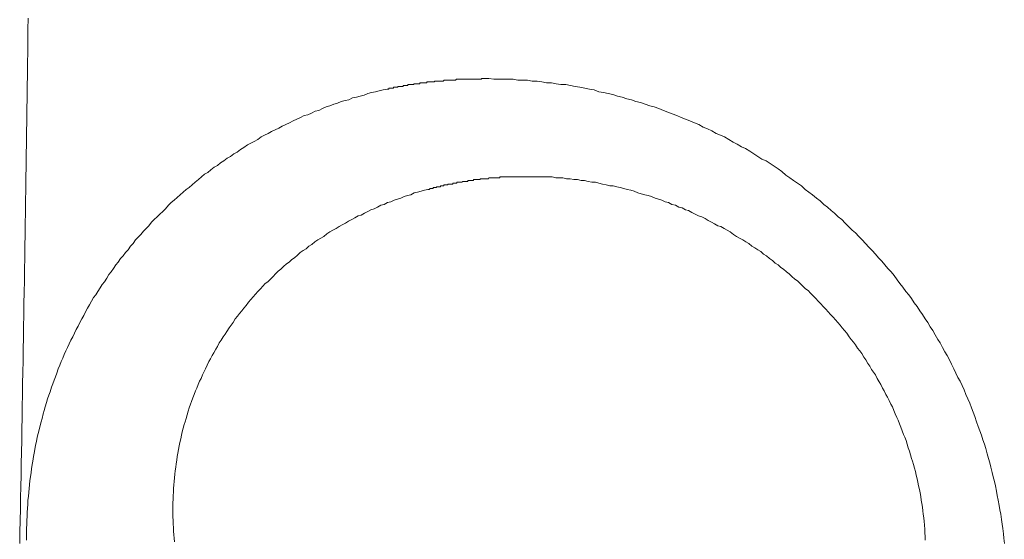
# Model space of a CAD drawing. Header units: millimetres. Extents: x -2274 to 12297, y -16157 to 26321.
# Tile 136 of 256: x -62.776 to -61.668, y -3935.009 to -3934.424. Entities that reach past the tile are written whole.
import ezdxf

# ---------------------------------------------------------------- set-up
doc = ezdxf.new("R2010")
doc.units = ezdxf.units.MM

msp = doc.modelspace()

# ---------------------------------------------------------------- linework, layer by layer
at = {"color": 253, "lineweight": 13}
for points in [[(-62.7669, -3934.422, 0), (-62.7671, -3934.435, 0), (-62.7673, -3934.448, 0), (-62.7674, -3934.46, 0), (-62.7676, -3934.473, 0), (-62.7678, -3934.486, 0), (-62.7679, -3934.499, 0), (-62.7681, -3934.512, 0), (-62.7683, -3934.525, 0), (-62.7685, -3934.538, 0), (-62.7686, -3934.551, 0), (-62.7688, -3934.563, 0), (-62.769, -3934.576, 0), (-62.7692, -3934.589, 0), (-62.7694, -3934.602, 0), (-62.7696, -3934.615, 0), (-62.7698, -3934.628, 0), (-62.77, -3934.641, 0), (-62.7702, -3934.654, 0), (-62.7703, -3934.666, 0), (-62.7705, -3934.679, 0), (-62.7708, -3934.692, 0), (-62.771, -3934.705, 0), (-62.7712, -3934.718, 0), (-62.7714, -3934.731, 0), (-62.7716, -3934.744, 0), (-62.7718, -3934.757, 0), (-62.772, -3934.769, 0), (-62.7722, -3934.782, 0), (-62.7724, -3934.795, 0), (-62.7726, -3934.808, 0), (-62.7729, -3934.821, 0), (-62.7731, -3934.834, 0), (-62.7733, -3934.847, 0), (-62.7735, -3934.859, 0), (-62.7738, -3934.872, 0), (-62.774, -3934.885, 0), (-62.7742, -3934.898, 0), (-62.7744, -3934.911, 0), (-62.7747, -3934.924, 0), (-62.7749, -3934.937, 0), (-62.7752, -3934.95, 0), (-62.7754, -3934.962, 0), (-62.7756, -3934.975, 0), (-62.7759, -3934.988, 0), (-62.7761, -3935.001, 0), (-62.7764, -3935.014, 0)], [(-62.2535, -3934.49, 0), (-62.2544, -3934.49, 0), (-62.2553, -3934.49, 0), (-62.2562, -3934.49, 0), (-62.257, -3934.491, 0), (-62.2579, -3934.491, 0), (-62.2588, -3934.491, 0), (-62.2596, -3934.491, 0), (-62.2605, -3934.491, 0), (-62.2614, -3934.491, 0), (-62.2622, -3934.491, 0), (-62.2631, -3934.491, 0), (-62.264, -3934.491, 0), (-62.2649, -3934.491, 0), (-62.2657, -3934.491, 0), (-62.2666, -3934.491, 0), (-62.2675, -3934.491, 0), (-62.2683, -3934.491, 0), (-62.2692, -3934.491, 0), (-62.2701, -3934.491, 0), (-62.2709, -3934.491, 0), (-62.2718, -3934.491, 0), (-62.2727, -3934.491, 0), (-62.2736, -3934.491, 0), (-62.2744, -3934.491, 0), (-62.2753, -3934.491, 0), (-62.2762, -3934.491, 0), (-62.277, -3934.491, 0), (-62.2779, -3934.491, 0), (-62.2788, -3934.491, 0), (-62.2796, -3934.491, 0), (-62.2805, -3934.491, 0), (-62.2814, -3934.491, 0), (-62.2822, -3934.491, 0), (-62.2831, -3934.491, 0), (-62.284, -3934.491, 0), (-62.2848, -3934.491, 0), (-62.2857, -3934.492, 0), (-62.2866, -3934.492, 0), (-62.2874, -3934.492, 0), (-62.2883, -3934.492, 0), (-62.2892, -3934.492, 0), (-62.29, -3934.492, 0), (-62.2909, -3934.492, 0), (-62.2918, -3934.492, 0), (-62.2926, -3934.492, 0), (-62.2935, -3934.492, 0), (-62.2944, -3934.492, 0), (-62.2952, -3934.492, 0), (-62.2961, -3934.492, 0), (-62.297, -3934.492, 0), (-62.2978, -3934.492, 0), (-62.2987, -3934.492, 0), (-62.2996, -3934.493, 0), (-62.3004, -3934.493, 0), (-62.3013, -3934.493, 0), (-62.3022, -3934.493, 0), (-62.303, -3934.493, 0), (-62.3039, -3934.493, 0), (-62.3047, -3934.493, 0), (-62.3056, -3934.493, 0), (-62.3065, -3934.493, 0), (-62.3073, -3934.493, 0), (-62.3082, -3934.493, 0), (-62.3091, -3934.493, 0), (-62.3099, -3934.494, 0), (-62.3108, -3934.494, 0), (-62.3117, -3934.494, 0), (-62.3125, -3934.494, 0), (-62.3134, -3934.494, 0), (-62.3142, -3934.494, 0), (-62.3151, -3934.494, 0), (-62.316, -3934.494, 0), (-62.3168, -3934.494, 0), (-62.3177, -3934.494, 0), (-62.3185, -3934.495, 0), (-62.3194, -3934.495, 0), (-62.3203, -3934.495, 0), (-62.3211, -3934.495, 0), (-62.322, -3934.495, 0), (-62.3228, -3934.495, 0), (-62.3237, -3934.495, 0), (-62.3245, -3934.495, 0), (-62.3254, -3934.495, 0), (-62.3263, -3934.496, 0), (-62.3271, -3934.496, 0), (-62.328, -3934.496, 0), (-62.3288, -3934.496, 0), (-62.3297, -3934.496, 0), (-62.3305, -3934.496, 0), (-62.3314, -3934.496, 0), (-62.3323, -3934.496, 0), (-62.3331, -3934.497, 0), (-62.334, -3934.497, 0), (-62.3348, -3934.497, 0), (-62.3357, -3934.497, 0), (-62.3365, -3934.497, 0), (-62.3374, -3934.497, 0), (-62.3382, -3934.497, 0), (-62.3391, -3934.497, 0), (-62.34, -3934.498, 0), (-62.3408, -3934.498, 0), (-62.3417, -3934.498, 0), (-62.3425, -3934.498, 0), (-62.3434, -3934.498, 0), (-62.3442, -3934.498, 0), (-62.3451, -3934.499, 0), (-62.3459, -3934.499, 0), (-62.3468, -3934.499, 0), (-62.3476, -3934.499, 0), (-62.3485, -3934.499, 0), (-62.3493, -3934.499, 0), (-62.3502, -3934.499, 0), (-62.351, -3934.5, 0), (-62.3519, -3934.5, 0), (-62.3527, -3934.5, 0), (-62.3536, -3934.5, 0), (-62.3544, -3934.5, 0), (-62.3553, -3934.5, 0), (-62.3561, -3934.501, 0), (-62.3569, -3934.501, 0), (-62.3578, -3934.501, 0), (-62.3586, -3934.501, 0), (-62.3595, -3934.501, 0), (-62.3603, -3934.501, 0), (-62.3612, -3934.502, 0), (-62.362, -3934.502, 0), (-62.3629, -3934.502, 0)], [(-61.6679, -3935.014, 0), (-61.6684, -3935.008, 0), (-61.669, -3935.003, 0), (-61.6697, -3934.997, 0), (-61.6704, -3934.992, 0), (-61.6712, -3934.987, 0), (-61.672, -3934.981, 0), (-61.6728, -3934.976, 0), (-61.6738, -3934.971, 0), (-61.6747, -3934.965, 0), (-61.6758, -3934.96, 0), (-61.6768, -3934.955, 0), (-61.678, -3934.949, 0), (-61.6791, -3934.944, 0), (-61.6804, -3934.939, 0), (-61.6817, -3934.934, 0), (-61.683, -3934.928, 0), (-61.6844, -3934.923, 0), (-61.6858, -3934.918, 0), (-61.6873, -3934.913, 0), (-61.6888, -3934.907, 0), (-61.6904, -3934.902, 0), (-61.6921, -3934.897, 0), (-61.6937, -3934.892, 0), (-61.6955, -3934.887, 0), (-61.6973, -3934.882, 0), (-61.6991, -3934.877, 0), (-61.701, -3934.871, 0), (-61.7029, -3934.866, 0), (-61.7049, -3934.861, 0), (-61.7069, -3934.856, 0), (-61.709, -3934.851, 0), (-61.7111, -3934.846, 0), (-61.7133, -3934.841, 0), (-61.7155, -3934.836, 0), (-61.7178, -3934.831, 0), (-61.7201, -3934.827, 0), (-61.7224, -3934.822, 0), (-61.7248, -3934.817, 0), (-61.7273, -3934.812, 0), (-61.7298, -3934.807, 0), (-61.7323, -3934.802, 0), (-61.7349, -3934.798, 0), (-61.7375, -3934.793, 0), (-61.7402, -3934.788, 0), (-61.7429, -3934.784, 0), (-61.7457, -3934.779, 0), (-61.7485, -3934.774, 0), (-61.7513, -3934.77, 0), (-61.7542, -3934.765, 0), (-61.7572, -3934.761, 0), (-61.7601, -3934.756, 0), (-61.7631, -3934.752, 0), (-61.7662, -3934.747, 0), (-61.7693, -3934.743, 0), (-61.7724, -3934.738, 0), (-61.7756, -3934.734, 0), (-61.7788, -3934.73, 0), (-61.7821, -3934.725, 0), (-61.7854, -3934.721, 0), (-61.7887, -3934.717, 0), (-61.7921, -3934.712, 0), (-61.7955, -3934.708, 0), (-61.799, -3934.704, 0), (-61.8025, -3934.7, 0), (-61.806, -3934.696, 0), (-61.8095, -3934.692, 0), (-61.8131, -3934.688, 0), (-61.8168, -3934.684, 0), (-61.8204, -3934.68, 0), (-61.8241, -3934.676, 0), (-61.8279, -3934.672, 0), (-61.8317, -3934.668, 0), (-61.8355, -3934.664, 0), (-61.8393, -3934.661, 0), (-61.8432, -3934.657, 0), (-61.8471, -3934.653, 0), (-61.851, -3934.649, 0), (-61.855, -3934.646, 0), (-61.859, -3934.642, 0), (-61.863, -3934.639, 0), (-61.8671, -3934.635, 0), (-61.8712, -3934.632, 0), (-61.8753, -3934.628, 0), (-61.8795, -3934.625, 0), (-61.8837, -3934.621, 0), (-61.8879, -3934.618, 0), (-61.8922, -3934.615, 0), (-61.8964, -3934.611, 0), (-61.9008, -3934.608, 0), (-61.9051, -3934.605, 0), (-61.9095, -3934.602, 0), (-61.9138, -3934.599, 0), (-61.9183, -3934.595, 0), (-61.9227, -3934.592, 0), (-61.9272, -3934.589, 0), (-61.9317, -3934.586, 0), (-61.9362, -3934.583, 0), (-61.9408, -3934.581, 0), (-61.9453, -3934.578, 0), (-61.9499, -3934.575, 0), (-61.9546, -3934.572, 0), (-61.9592, -3934.569, 0), (-61.9639, -3934.567, 0), (-61.9686, -3934.564, 0), (-61.9733, -3934.562, 0), (-61.9781, -3934.559, 0), (-61.9828, -3934.556, 0), (-61.9876, -3934.554, 0), (-61.9924, -3934.552, 0), (-61.9973, -3934.549, 0), (-62.0021, -3934.547, 0), (-62.007, -3934.545, 0), (-62.0119, -3934.542, 0), (-62.0168, -3934.54, 0), (-62.0218, -3934.538, 0), (-62.0267, -3934.536, 0), (-62.0317, -3934.534, 0), (-62.0367, -3934.532, 0), (-62.0417, -3934.53, 0), (-62.0468, -3934.528, 0), (-62.0518, -3934.526, 0), (-62.0569, -3934.524, 0), (-62.062, -3934.522, 0), (-62.0671, -3934.521, 0), (-62.0722, -3934.519, 0), (-62.0774, -3934.517, 0), (-62.0826, -3934.516, 0), (-62.0877, -3934.514, 0), (-62.0929, -3934.513, 0), (-62.0981, -3934.511, 0), (-62.1034, -3934.51, 0), (-62.1086, -3934.508, 0), (-62.1139, -3934.507, 0), (-62.1191, -3934.506, 0), (-62.1244, -3934.505, 0), (-62.1297, -3934.503, 0), (-62.135, -3934.502, 0), (-62.1403, -3934.501, 0), (-62.1457, -3934.5, 0), (-62.151, -3934.499, 0), (-62.1563, -3934.498, 0), (-62.1617, -3934.497, 0), (-62.1671, -3934.497, 0), (-62.1724, -3934.496, 0), (-62.1778, -3934.495, 0), (-62.1832, -3934.495, 0), (-62.1886, -3934.494, 0), (-62.194, -3934.493, 0), (-62.1994, -3934.493, 0), (-62.2048, -3934.492, 0), (-62.2102, -3934.492, 0), (-62.2156, -3934.492, 0), (-62.221, -3934.491, 0), (-62.2265, -3934.491, 0), (-62.2319, -3934.491, 0), (-62.2373, -3934.491, 0), (-62.2427, -3934.491, 0), (-62.2481, -3934.49, 0), (-62.2535, -3934.49, 0)], [(-62.7687, -3935.01, 0), (-62.7687, -3935.006, 0), (-62.7687, -3935.001, 0), (-62.7686, -3934.997, 0), (-62.7685, -3934.992, 0), (-62.7684, -3934.988, 0), (-62.7682, -3934.983, 0), (-62.768, -3934.979, 0), (-62.7677, -3934.974, 0), (-62.7674, -3934.97, 0), (-62.7671, -3934.965, 0), (-62.7667, -3934.961, 0), (-62.7663, -3934.956, 0), (-62.7659, -3934.952, 0), (-62.7654, -3934.948, 0), (-62.7649, -3934.943, 0), (-62.7643, -3934.939, 0), (-62.7637, -3934.934, 0), (-62.7631, -3934.93, 0), (-62.7624, -3934.925, 0), (-62.7617, -3934.921, 0), (-62.761, -3934.916, 0), (-62.7602, -3934.912, 0), (-62.7593, -3934.908, 0), (-62.7585, -3934.903, 0), (-62.7576, -3934.899, 0), (-62.7566, -3934.894, 0), (-62.7556, -3934.89, 0), (-62.7546, -3934.886, 0), (-62.7535, -3934.881, 0), (-62.7524, -3934.877, 0), (-62.7513, -3934.873, 0), (-62.7501, -3934.868, 0), (-62.7489, -3934.864, 0), (-62.7476, -3934.86, 0), (-62.7464, -3934.855, 0), (-62.745, -3934.851, 0), (-62.7437, -3934.847, 0), (-62.7422, -3934.843, 0), (-62.7408, -3934.838, 0), (-62.7393, -3934.834, 0), (-62.7378, -3934.83, 0), (-62.7363, -3934.826, 0), (-62.7347, -3934.822, 0), (-62.733, -3934.817, 0), (-62.7314, -3934.813, 0), (-62.7297, -3934.809, 0), (-62.728, -3934.805, 0), (-62.7262, -3934.801, 0), (-62.7244, -3934.797, 0), (-62.7225, -3934.793, 0), (-62.7207, -3934.789, 0), (-62.7188, -3934.785, 0), (-62.7168, -3934.781, 0), (-62.7148, -3934.777, 0), (-62.7128, -3934.773, 0), (-62.7108, -3934.769, 0), (-62.7087, -3934.765, 0), (-62.7066, -3934.761, 0), (-62.7044, -3934.757, 0), (-62.7022, -3934.753, 0), (-62.7, -3934.749, 0), (-62.6978, -3934.745, 0), (-62.6955, -3934.741, 0), (-62.6932, -3934.737, 0), (-62.6908, -3934.734, 0), (-62.6884, -3934.73, 0), (-62.686, -3934.726, 0), (-62.6835, -3934.722, 0), (-62.6811, -3934.719, 0), (-62.6785, -3934.715, 0), (-62.676, -3934.711, 0), (-62.6734, -3934.708, 0), (-62.6708, -3934.704, 0), (-62.6682, -3934.7, 0), (-62.6655, -3934.697, 0), (-62.6628, -3934.693, 0), (-62.66, -3934.69, 0), (-62.6573, -3934.686, 0), (-62.6545, -3934.683, 0), (-62.6517, -3934.679, 0), (-62.6488, -3934.676, 0), (-62.6459, -3934.672, 0), (-62.643, -3934.669, 0), (-62.64, -3934.666, 0), (-62.6371, -3934.662, 0), (-62.6341, -3934.659, 0), (-62.631, -3934.656, 0), (-62.628, -3934.652, 0), (-62.6249, -3934.649, 0), (-62.6218, -3934.646, 0), (-62.6186, -3934.643, 0), (-62.6154, -3934.64, 0), (-62.6122, -3934.637, 0), (-62.609, -3934.633, 0), (-62.6058, -3934.63, 0), (-62.6025, -3934.627, 0), (-62.5992, -3934.624, 0), (-62.5958, -3934.621, 0), (-62.5925, -3934.618, 0), (-62.5891, -3934.615, 0), (-62.5857, -3934.613, 0), (-62.5822, -3934.61, 0), (-62.5788, -3934.607, 0), (-62.5753, -3934.604, 0), (-62.5718, -3934.601, 0), (-62.5682, -3934.598, 0), (-62.5647, -3934.596, 0), (-62.5611, -3934.593, 0), (-62.5575, -3934.59, 0), (-62.5538, -3934.588, 0), (-62.5502, -3934.585, 0), (-62.5465, -3934.583, 0), (-62.5428, -3934.58, 0), (-62.5391, -3934.578, 0), (-62.5353, -3934.575, 0), (-62.5316, -3934.573, 0), (-62.5278, -3934.57, 0), (-62.524, -3934.568, 0), (-62.5201, -3934.565, 0), (-62.5163, -3934.563, 0), (-62.5124, -3934.561, 0), (-62.5085, -3934.559, 0), (-62.5046, -3934.556, 0), (-62.5007, -3934.554, 0), (-62.4967, -3934.552, 0), (-62.4928, -3934.55, 0), (-62.4888, -3934.548, 0), (-62.4848, -3934.546, 0), (-62.4808, -3934.544, 0), (-62.4767, -3934.542, 0), (-62.4727, -3934.54, 0), (-62.4686, -3934.538, 0), (-62.4645, -3934.536, 0), (-62.4604, -3934.534, 0), (-62.4563, -3934.532, 0), (-62.4522, -3934.531, 0), (-62.4481, -3934.529, 0), (-62.4439, -3934.527, 0), (-62.4397, -3934.526, 0), (-62.4356, -3934.524, 0), (-62.4314, -3934.522, 0), (-62.4272, -3934.521, 0), (-62.4229, -3934.519, 0), (-62.4187, -3934.518, 0), (-62.4145, -3934.516, 0), (-62.4102, -3934.515, 0), (-62.406, -3934.514, 0), (-62.4017, -3934.512, 0), (-62.3974, -3934.511, 0), (-62.3931, -3934.51, 0), (-62.3888, -3934.509, 0), (-62.3845, -3934.507, 0), (-62.3802, -3934.506, 0), (-62.3759, -3934.505, 0), (-62.3716, -3934.504, 0), (-62.3672, -3934.503, 0), (-62.3629, -3934.502, 0)], [(-62.2181, -3934.601, 0), (-62.2189, -3934.601, 0), (-62.2197, -3934.601, 0), (-62.2204, -3934.601, 0), (-62.2212, -3934.601, 0), (-62.222, -3934.601, 0), (-62.2228, -3934.601, 0), (-62.2236, -3934.601, 0), (-62.2244, -3934.601, 0), (-62.2252, -3934.601, 0), (-62.226, -3934.601, 0), (-62.2268, -3934.601, 0), (-62.2276, -3934.601, 0), (-62.2284, -3934.601, 0), (-62.2291, -3934.601, 0), (-62.2299, -3934.601, 0), (-62.2307, -3934.601, 0), (-62.2315, -3934.601, 0), (-62.2323, -3934.601, 0), (-62.2331, -3934.601, 0), (-62.2339, -3934.601, 0), (-62.2347, -3934.601, 0), (-62.2355, -3934.601, 0), (-62.2362, -3934.602, 0), (-62.237, -3934.602, 0), (-62.2378, -3934.602, 0), (-62.2386, -3934.602, 0), (-62.2394, -3934.602, 0), (-62.2402, -3934.602, 0), (-62.241, -3934.602, 0), (-62.2418, -3934.602, 0), (-62.2426, -3934.602, 0), (-62.2433, -3934.602, 0), (-62.2441, -3934.602, 0), (-62.2449, -3934.602, 0), (-62.2457, -3934.602, 0), (-62.2465, -3934.602, 0), (-62.2473, -3934.602, 0), (-62.2481, -3934.602, 0), (-62.2488, -3934.603, 0), (-62.2496, -3934.603, 0), (-62.2504, -3934.603, 0), (-62.2512, -3934.603, 0), (-62.252, -3934.603, 0), (-62.2528, -3934.603, 0), (-62.2536, -3934.603, 0), (-62.2543, -3934.603, 0), (-62.2551, -3934.603, 0), (-62.2559, -3934.603, 0), (-62.2567, -3934.603, 0), (-62.2575, -3934.603, 0), (-62.2583, -3934.604, 0), (-62.259, -3934.604, 0), (-62.2598, -3934.604, 0), (-62.2606, -3934.604, 0), (-62.2614, -3934.604, 0), (-62.2622, -3934.604, 0), (-62.263, -3934.604, 0), (-62.2637, -3934.604, 0), (-62.2645, -3934.604, 0), (-62.2653, -3934.604, 0), (-62.2661, -3934.605, 0), (-62.2669, -3934.605, 0), (-62.2676, -3934.605, 0), (-62.2684, -3934.605, 0), (-62.2692, -3934.605, 0), (-62.27, -3934.605, 0), (-62.2708, -3934.605, 0), (-62.2715, -3934.605, 0), (-62.2723, -3934.606, 0), (-62.2731, -3934.606, 0), (-62.2739, -3934.606, 0), (-62.2746, -3934.606, 0), (-62.2754, -3934.606, 0), (-62.2762, -3934.606, 0), (-62.277, -3934.606, 0), (-62.2777, -3934.606, 0), (-62.2785, -3934.607, 0), (-62.2793, -3934.607, 0), (-62.2801, -3934.607, 0), (-62.2808, -3934.607, 0), (-62.2816, -3934.607, 0), (-62.2824, -3934.607, 0), (-62.2832, -3934.607, 0), (-62.2839, -3934.607, 0), (-62.2847, -3934.608, 0), (-62.2855, -3934.608, 0), (-62.2863, -3934.608, 0), (-62.287, -3934.608, 0), (-62.2878, -3934.608, 0), (-62.2886, -3934.608, 0), (-62.2893, -3934.609, 0), (-62.2901, -3934.609, 0), (-62.2909, -3934.609, 0), (-62.2917, -3934.609, 0), (-62.2924, -3934.609, 0), (-62.2932, -3934.609, 0), (-62.294, -3934.609, 0), (-62.2947, -3934.61, 0), (-62.2955, -3934.61, 0), (-62.2963, -3934.61, 0), (-62.297, -3934.61, 0), (-62.2978, -3934.61, 0), (-62.2986, -3934.61, 0), (-62.2993, -3934.611, 0), (-62.3001, -3934.611, 0), (-62.3009, -3934.611, 0), (-62.3016, -3934.611, 0), (-62.3024, -3934.611, 0), (-62.3031, -3934.612, 0), (-62.3039, -3934.612, 0), (-62.3047, -3934.612, 0), (-62.3054, -3934.612, 0), (-62.3062, -3934.612, 0), (-62.307, -3934.612, 0), (-62.3077, -3934.613, 0), (-62.3085, -3934.613, 0), (-62.3092, -3934.613, 0), (-62.31, -3934.613, 0), (-62.3107, -3934.613, 0), (-62.3115, -3934.614, 0), (-62.3123, -3934.614, 0), (-62.313, -3934.614, 0), (-62.3138, -3934.614, 0), (-62.3145, -3934.614, 0), (-62.3153, -3934.615, 0), (-62.316, -3934.615, 0), (-62.3168, -3934.615, 0)], [(-61.7569, -3935.01, 0), (-61.7571, -3935.006, 0), (-61.7573, -3935.002, 0), (-61.7576, -3934.998, 0), (-61.7579, -3934.993, 0), (-61.7583, -3934.989, 0), (-61.7587, -3934.985, 0), (-61.7592, -3934.981, 0), (-61.7597, -3934.977, 0), (-61.7602, -3934.973, 0), (-61.7608, -3934.969, 0), (-61.7614, -3934.965, 0), (-61.7621, -3934.961, 0), (-61.7628, -3934.957, 0), (-61.7636, -3934.953, 0), (-61.7644, -3934.949, 0), (-61.7652, -3934.945, 0), (-61.7661, -3934.941, 0), (-61.7671, -3934.937, 0), (-61.768, -3934.933, 0), (-61.769, -3934.929, 0), (-61.7701, -3934.925, 0), (-61.7712, -3934.921, 0), (-61.7723, -3934.918, 0), (-61.7735, -3934.914, 0), (-61.7747, -3934.91, 0), (-61.776, -3934.906, 0), (-61.7773, -3934.902, 0), (-61.7786, -3934.898, 0), (-61.78, -3934.894, 0), (-61.7814, -3934.891, 0), (-61.7829, -3934.887, 0), (-61.7843, -3934.883, 0), (-61.7859, -3934.879, 0), (-61.7874, -3934.875, 0), (-61.789, -3934.872, 0), (-61.7907, -3934.868, 0), (-61.7923, -3934.864, 0), (-61.794, -3934.86, 0), (-61.7958, -3934.857, 0), (-61.7976, -3934.853, 0), (-61.7994, -3934.849, 0), (-61.8012, -3934.846, 0), (-61.8031, -3934.842, 0), (-61.8051, -3934.839, 0), (-61.807, -3934.835, 0), (-61.809, -3934.832, 0), (-61.811, -3934.828, 0), (-61.8131, -3934.824, 0), (-61.8152, -3934.821, 0), (-61.8173, -3934.818, 0), (-61.8194, -3934.814, 0), (-61.8216, -3934.811, 0), (-61.8239, -3934.807, 0), (-61.8261, -3934.804, 0), (-61.8284, -3934.8, 0), (-61.8307, -3934.797, 0), (-61.8331, -3934.794, 0), (-61.8354, -3934.79, 0), (-61.8378, -3934.787, 0), (-61.8403, -3934.784, 0), (-61.8427, -3934.781, 0), (-61.8452, -3934.777, 0), (-61.8478, -3934.774, 0), (-61.8503, -3934.771, 0), (-61.8529, -3934.768, 0), (-61.8555, -3934.765, 0), (-61.8581, -3934.762, 0), (-61.8608, -3934.759, 0), (-61.8635, -3934.756, 0), (-61.8662, -3934.753, 0), (-61.869, -3934.75, 0), (-61.8717, -3934.747, 0), (-61.8745, -3934.744, 0), (-61.8774, -3934.741, 0), (-61.8802, -3934.738, 0), (-61.8831, -3934.735, 0), (-61.886, -3934.732, 0), (-61.8889, -3934.729, 0), (-61.8919, -3934.727, 0), (-61.8949, -3934.724, 0), (-61.8979, -3934.721, 0), (-61.9009, -3934.718, 0), (-61.9039, -3934.716, 0), (-61.907, -3934.713, 0), (-61.9101, -3934.71, 0), (-61.9132, -3934.708, 0), (-61.9164, -3934.705, 0), (-61.9195, -3934.703, 0), (-61.9227, -3934.7, 0), (-61.9259, -3934.698, 0), (-61.9291, -3934.695, 0), (-61.9324, -3934.693, 0), (-61.9356, -3934.69, 0), (-61.9389, -3934.688, 0), (-61.9422, -3934.685, 0), (-61.9456, -3934.683, 0), (-61.9489, -3934.681, 0), (-61.9523, -3934.679, 0), (-61.9557, -3934.676, 0), (-61.9591, -3934.674, 0), (-61.9625, -3934.672, 0), (-61.9659, -3934.67, 0), (-61.9694, -3934.668, 0), (-61.9729, -3934.666, 0), (-61.9764, -3934.663, 0), (-61.9799, -3934.661, 0), (-61.9834, -3934.659, 0), (-61.9869, -3934.657, 0), (-61.9905, -3934.656, 0), (-61.9941, -3934.654, 0), (-61.9977, -3934.652, 0), (-62.0013, -3934.65, 0), (-62.0049, -3934.648, 0), (-62.0086, -3934.646, 0), (-62.0122, -3934.645, 0), (-62.0159, -3934.643, 0), (-62.0196, -3934.641, 0), (-62.0233, -3934.639, 0), (-62.027, -3934.638, 0), (-62.0308, -3934.636, 0), (-62.0345, -3934.635, 0), (-62.0383, -3934.633, 0), (-62.0421, -3934.632, 0), (-62.0459, -3934.63, 0), (-62.0497, -3934.629, 0), (-62.0535, -3934.627, 0), (-62.0573, -3934.626, 0), (-62.0612, -3934.625, 0), (-62.065, -3934.623, 0), (-62.0689, -3934.622, 0), (-62.0728, -3934.621, 0), (-62.0767, -3934.62, 0), (-62.0806, -3934.619, 0), (-62.0845, -3934.617, 0), (-62.0884, -3934.616, 0), (-62.0924, -3934.615, 0), (-62.0963, -3934.614, 0), (-62.1003, -3934.613, 0), (-62.1043, -3934.612, 0), (-62.1082, -3934.611, 0), (-62.1122, -3934.611, 0), (-62.1162, -3934.61, 0), (-62.1203, -3934.609, 0), (-62.1243, -3934.608, 0), (-62.1283, -3934.607, 0), (-62.1323, -3934.607, 0), (-62.1364, -3934.606, 0), (-62.1404, -3934.605, 0), (-62.1445, -3934.605, 0), (-62.1486, -3934.604, 0), (-62.1526, -3934.604, 0), (-62.1567, -3934.603, 0), (-62.1608, -3934.603, 0), (-62.1649, -3934.602, 0), (-62.1689, -3934.602, 0), (-62.173, -3934.602, 0), (-62.1771, -3934.601, 0), (-62.1812, -3934.601, 0), (-62.1853, -3934.601, 0), (-62.1894, -3934.601, 0), (-62.1935, -3934.601, 0), (-62.1976, -3934.601, 0), (-62.2017, -3934.601, 0), (-62.2058, -3934.601, 0), (-62.2099, -3934.601, 0), (-62.214, -3934.601, 0), (-62.2181, -3934.601, 0)], [(-62.3169, -3934.615, 0), (-62.3207, -3934.616, 0), (-62.3246, -3934.617, 0), (-62.3284, -3934.618, 0), (-62.3322, -3934.619, 0), (-62.336, -3934.621, 0), (-62.3398, -3934.622, 0), (-62.3436, -3934.623, 0), (-62.3474, -3934.625, 0), (-62.3512, -3934.626, 0), (-62.3549, -3934.627, 0), (-62.3587, -3934.629, 0), (-62.3624, -3934.63, 0), (-62.3662, -3934.632, 0), (-62.3699, -3934.633, 0), (-62.3736, -3934.635, 0), (-62.3773, -3934.637, 0), (-62.381, -3934.638, 0), (-62.3846, -3934.64, 0), (-62.3883, -3934.642, 0), (-62.3919, -3934.644, 0), (-62.3955, -3934.645, 0), (-62.3991, -3934.647, 0), (-62.4027, -3934.649, 0), (-62.4063, -3934.651, 0), (-62.4098, -3934.653, 0), (-62.4133, -3934.655, 0), (-62.4168, -3934.657, 0), (-62.4203, -3934.659, 0), (-62.4238, -3934.661, 0), (-62.4273, -3934.663, 0), (-62.4307, -3934.665, 0), (-62.4341, -3934.668, 0), (-62.4375, -3934.67, 0), (-62.4408, -3934.672, 0), (-62.4442, -3934.674, 0), (-62.4475, -3934.677, 0), (-62.4508, -3934.679, 0), (-62.4541, -3934.682, 0), (-62.4573, -3934.684, 0), (-62.4605, -3934.686, 0), (-62.4637, -3934.689, 0), (-62.4669, -3934.692, 0), (-62.47, -3934.694, 0), (-62.4731, -3934.697, 0), (-62.4762, -3934.699, 0), (-62.4793, -3934.702, 0), (-62.4823, -3934.705, 0), (-62.4853, -3934.707, 0), (-62.4883, -3934.71, 0), (-62.4912, -3934.713, 0), (-62.4941, -3934.716, 0), (-62.497, -3934.719, 0), (-62.4999, -3934.721, 0), (-62.5027, -3934.724, 0), (-62.5055, -3934.727, 0), (-62.5082, -3934.73, 0), (-62.5109, -3934.733, 0), (-62.5136, -3934.736, 0), (-62.5163, -3934.739, 0), (-62.5189, -3934.742, 0), (-62.5214, -3934.746, 0), (-62.524, -3934.749, 0), (-62.5265, -3934.752, 0), (-62.529, -3934.755, 0), (-62.5314, -3934.758, 0), (-62.5338, -3934.761, 0), (-62.5362, -3934.765, 0), (-62.5385, -3934.768, 0), (-62.5408, -3934.771, 0), (-62.5431, -3934.775, 0), (-62.5453, -3934.778, 0), (-62.5475, -3934.781, 0), (-62.5496, -3934.785, 0), (-62.5517, -3934.788, 0), (-62.5538, -3934.792, 0), (-62.5558, -3934.795, 0), (-62.5578, -3934.799, 0), (-62.5597, -3934.802, 0), (-62.5617, -3934.806, 0), (-62.5635, -3934.809, 0), (-62.5654, -3934.813, 0), (-62.5672, -3934.817, 0), (-62.5689, -3934.82, 0), (-62.5706, -3934.824, 0), (-62.5723, -3934.828, 0), (-62.5739, -3934.831, 0), (-62.5755, -3934.835, 0), (-62.5771, -3934.839, 0), (-62.5786, -3934.842, 0), (-62.5801, -3934.846, 0), (-62.5815, -3934.85, 0), (-62.5829, -3934.854, 0), (-62.5842, -3934.857, 0), (-62.5855, -3934.861, 0), (-62.5868, -3934.865, 0), (-62.588, -3934.869, 0), (-62.5891, -3934.873, 0), (-62.5903, -3934.877, 0), (-62.5913, -3934.88, 0), (-62.5924, -3934.884, 0), (-62.5934, -3934.888, 0), (-62.5943, -3934.892, 0), (-62.5952, -3934.896, 0), (-62.5961, -3934.9, 0), (-62.5969, -3934.904, 0), (-62.5977, -3934.908, 0), (-62.5984, -3934.912, 0), (-62.5991, -3934.916, 0), (-62.5997, -3934.92, 0), (-62.6003, -3934.924, 0), (-62.6008, -3934.928, 0), (-62.6013, -3934.932, 0), (-62.6018, -3934.936, 0), (-62.6022, -3934.94, 0), (-62.6026, -3934.944, 0), (-62.6029, -3934.948, 0), (-62.6032, -3934.952, 0), (-62.6034, -3934.956, 0), (-62.6036, -3934.96, 0), (-62.6038, -3934.964, 0), (-62.6039, -3934.968, 0), (-62.6039, -3934.972, 0), (-62.604, -3934.976, 0), (-62.6039, -3934.98, 0), (-62.6039, -3934.984, 0), (-62.6038, -3934.988, 0), (-62.6036, -3934.992, 0), (-62.6034, -3934.996, 0), (-62.6032, -3935, 0), (-62.6029, -3935.004, 0), (-62.6026, -3935.008, 0), (-62.6022, -3935.012, 0)]]:
    msp.add_polyline3d(points, dxfattribs=at)

doc.saveas('drawing.dxf')
